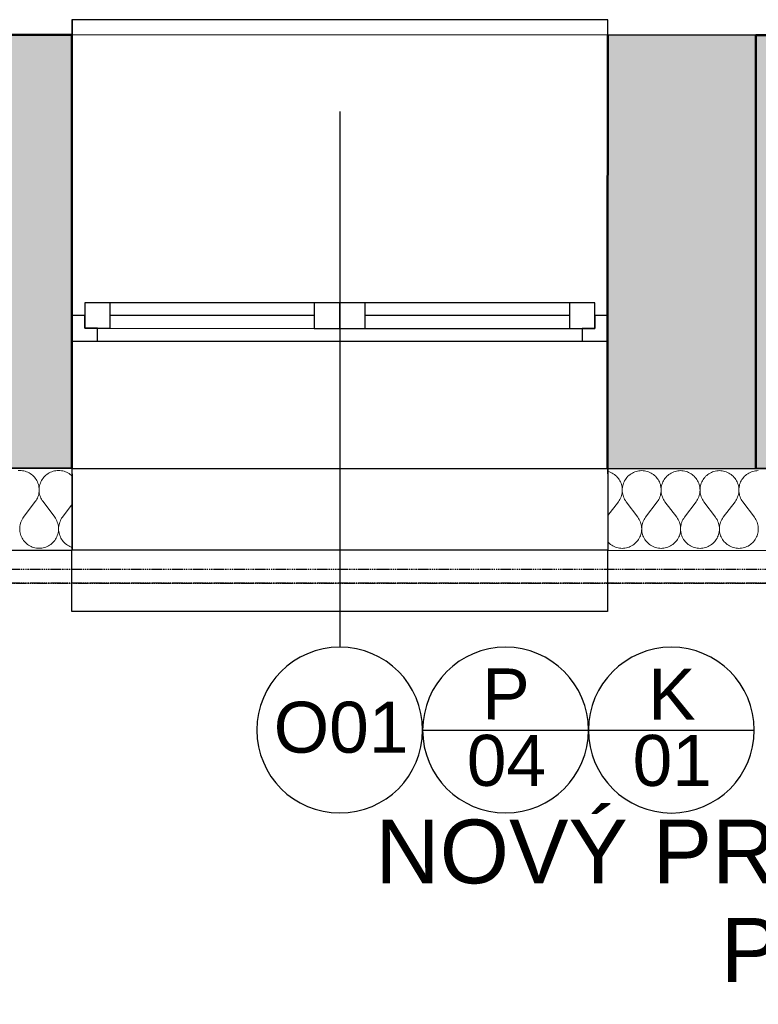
# Model space of a CAD drawing. Header units: millimetres. Extents: x -28017 to 3863, y -4271 to 20239.
# Tile 72 of 105: x -8914 to -7467, y -699 to 1231. Entities that reach past the tile are written whole.
import ezdxf

# ---------------------------------------------------------------- set-up
doc = ezdxf.new("R2010")
doc.units = ezdxf.units.MM
doc.header["$MEASUREMENT"] = 0
doc.linetypes.add('Wipeout_Contour', pattern=[1000, 0, -1000])
doc.linetypes.add('Čerchovaná M', pattern=[4.5, 2.5, -0.85, 0.3, -0.85])
for name, color, linetype in [('5._POHLED ZÁPADNÍ_2_Anotace - SP', 7, 'Continuous'), ('5._POHLED ZÁPADNÍ_2_Konstrukce - nenosné', 7, 'Continuous'), ('5._POHLED ZÁPADNÍ_2_Konstrukce - nosné', 7, 'Continuous'), ('5._POHLED ZÁPADNÍ_2_Nové_Konstrukce - nenosné', 7, 'Continuous'), ('5._POHLED ZÁPADNÍ_2_Nové_Konstrukce - nosné', 7, 'Continuous'), ('5._POHLED ZÁPADNÍ_2_Nové_Otvory – Okna', 7, 'Continuous'), ('5._POHLED ZÁPADNÍ_2_Nové_Otvory – Značky oken', 7, 'Continuous'), ('5._POHLED ZÁPADNÍ_2_Nové_Výplně - Povrchové', 7, 'Continuous'), ('5._POHLED ZÁPADNÍ_2_Nové_Výplně – Řezové', 7, 'Continuous'), ('5._POHLED ZÁPADNÍ_2_Otvory – Okna', 7, 'Continuous'), ('5._POHLED ZÁPADNÍ_2_Otvory – Značky oken', 7, 'Continuous'), ('5._POHLED ZÁPADNÍ_2_Výplně - Povrchové', 7, 'Continuous'), ('5._POHLED ZÁPADNÍ_2_Výplně – Řezové', 7, 'Continuous')]:
    doc.layers.add(name, color=color, linetype=linetype)
doc.styles.add('GENEROVANÝ_STYL_1', font='txt')

# ---------------------------------------------------------------- blocks, each defined once
blk = doc.blocks.new('*X7', base_point=(-28336.2, -5790.3))
at = {"layer": '5._POHLED ZÁPADNÍ_2_Nové_Výplně – Řezové', "color": 21, "linetype": 'Continuous', "lineweight": 20, "true_color": 0xffaaaa}
for p, q in [((-8914.2, 347.5), (-8917, 347.4)), ((-8911.5, 347.4), (-8914.2, 347.5)), ((-8838, 347.5), (-8840.8, 347.4)), ((-8835.3, 347.4), (-8838, 347.5)), ((-8908.8, 347.1), (-8911.5, 347.4)), ((-8906.1, 346.6), (-8908.8, 347.1)), ((-8903.5, 345.9), (-8906.1, 346.6)), ((-8900.9, 345.1), (-8903.5, 345.9)), ((-8898.4, 344), (-8900.9, 345.1)), ((-8896, 342.8), (-8898.4, 344)), ((-8893.6, 341.4), (-8896, 342.8)), ((-8891.4, 339.9), (-8893.6, 341.4)), ((-8889.3, 338.2), (-8891.4, 339.9)), ((-8887.3, 336.3), (-8889.3, 338.2)), ((-8885.4, 334.3), (-8887.3, 336.3)), ((-8883.7, 332.2), (-8885.4, 334.3)), ((-8882.2, 330), (-8883.7, 332.2)), ((-8880.8, 327.6), (-8882.2, 330)), ((-8870.1, 330), (-8871.5, 327.6)), ((-8868.5, 332.2), (-8870.1, 330)), ((-8866.8, 334.3), (-8868.5, 332.2)), ((-8865, 336.3), (-8866.8, 334.3)), ((-8863, 338.2), (-8865, 336.3)), ((-8860.9, 339.9), (-8863, 338.2)), ((-8858.6, 341.4), (-8860.9, 339.9)), ((-8856.3, 342.8), (-8858.6, 341.4)), ((-8853.9, 344), (-8856.3, 342.8)), ((-8851.4, 345.1), (-8853.9, 344)), ((-8848.8, 345.9), (-8851.4, 345.1)), ((-8846.1, 346.6), (-8848.8, 345.9)), ((-8843.5, 347.1), (-8846.1, 346.6)), ((-8840.8, 347.4), (-8843.5, 347.1)), ((-8832.6, 347.1), (-8835.3, 347.4)), ((-8829.9, 346.6), (-8832.6, 347.1)), ((-8827.3, 345.9), (-8829.9, 346.6)), ((-8824.7, 345.1), (-8827.3, 345.9)), ((-8822.2, 344), (-8824.7, 345.1)), ((-8819.8, 342.8), (-8822.2, 344)), ((-8817.4, 341.4), (-8819.8, 342.8)), ((-8815.2, 339.9), (-8817.4, 341.4)), ((-8813.1, 338.2), (-8815.2, 339.9)), ((-8811.4, 336.6), (-8813.1, 338.2)), ((-8879.6, 325.2), (-8880.8, 327.6)), ((-8878.5, 322.7), (-8879.6, 325.2)), ((-8877.7, 320.1), (-8878.5, 322.7)), ((-8877, 317.5), (-8877.7, 320.1)), ((-8876.5, 314.8), (-8877, 317.5)), ((-8876.2, 312.1), (-8876.5, 314.8)), ((-8876.1, 309.4), (-8876.2, 312.1)), ((-8876.2, 306.6), (-8876.1, 309.4)), ((-8876, 312.1), (-8876.1, 309.4)), ((-8876.1, 309.4), (-8876, 306.6)), ((-8875.8, 314.8), (-8876, 312.1)), ((-8875.3, 317.5), (-8875.8, 314.8)), ((-8874.6, 320.1), (-8875.3, 317.5)), ((-8873.7, 322.7), (-8874.6, 320.1)), ((-8872.7, 325.2), (-8873.7, 322.7)), ((-8871.5, 327.6), (-8872.7, 325.2)), ((-8882.2, 288.8), (-8880.8, 291.1)), ((-8880.8, 291.1), (-8879.6, 293.5)), ((-8879.6, 293.5), (-8878.6, 296)), ((-8878.6, 296), (-8877.7, 298.6)), ((-8877.7, 298.6), (-8877, 301.3)), ((-8877, 301.3), (-8876.5, 303.9)), ((-8876.5, 303.9), (-8876.2, 306.6)), ((-8876, 306.6), (-8875.8, 303.9)), ((-8875.8, 303.9), (-8875.3, 301.3)), ((-8875.3, 301.3), (-8874.6, 298.6)), ((-8874.6, 298.6), (-8873.7, 296)), ((-8873.7, 296), (-8872.7, 293.5)), ((-8872.7, 293.5), (-8871.5, 291.1)), ((-8871.5, 291.1), (-8870.1, 288.8)), ((-8906.6, 256.1), (-8883.8, 286.5)), ((-8883.8, 286.5), (-8882.2, 288.8)), ((-8870.1, 288.8), (-8868.5, 286.5)), ((-8845.7, 256), (-8868.5, 286.5)), ((-8830.4, 256), (-8811.5, 281.3)), ((-8909.6, 251.5), (-8910.8, 249.1)), ((-8908.2, 253.8), (-8909.6, 251.5)), ((-8906.6, 256.1), (-8908.2, 253.8)), ((-8844.1, 253.8), (-8845.7, 256)), ((-8842.7, 251.5), (-8844.1, 253.8)), ((-8841.5, 249), (-8842.7, 251.5)), ((-8833.4, 251.5), (-8834.6, 249)), ((-8832, 253.8), (-8833.4, 251.5)), ((-8830.4, 256), (-8832, 253.8)), ((-8913.9, 238.6), (-8914.2, 235.9)), ((-8914.2, 235.9), (-8914.2, 233.2)), ((-8914.2, 233.2), (-8914.2, 230.5)), ((-8913.4, 241.3), (-8913.9, 238.6)), ((-8912.7, 244), (-8913.4, 241.3)), ((-8911.8, 246.5), (-8912.7, 244)), ((-8910.8, 249.1), (-8911.8, 246.5)), ((-8840.5, 246.5), (-8841.5, 249)), ((-8839.6, 243.9), (-8840.5, 246.5)), ((-8838.9, 241.3), (-8839.6, 243.9)), ((-8838.5, 238.6), (-8838.9, 241.3)), ((-8838.2, 235.9), (-8838.5, 238.6)), ((-8838.1, 233.2), (-8838.2, 235.9)), ((-8838.2, 230.5), (-8838.1, 233.2)), ((-8838, 235.9), (-8838.1, 233.2)), ((-8838.1, 233.2), (-8838, 230.5)), ((-8837.7, 238.6), (-8838, 235.9)), ((-8837.2, 241.3), (-8837.7, 238.6)), ((-8836.5, 243.9), (-8837.2, 241.3)), ((-8835.6, 246.5), (-8836.5, 243.9)), ((-8834.6, 249), (-8835.6, 246.5)), ((-8914.2, 230.5), (-8913.9, 227.8)), ((-8913.9, 227.8), (-8913.4, 225.1)), ((-8913.4, 225.1), (-8912.7, 222.5)), ((-8912.7, 222.5), (-8911.9, 219.9)), ((-8911.9, 219.9), (-8910.8, 217.4)), ((-8910.8, 217.4), (-8909.6, 215)), ((-8909.6, 215), (-8908.2, 212.6)), ((-8908.2, 212.6), (-8906.7, 210.4)), ((-8845.7, 210.4), (-8844.1, 212.6)), ((-8844.1, 212.6), (-8842.7, 214.9)), ((-8842.7, 214.9), (-8841.5, 217.4)), ((-8841.5, 217.4), (-8840.5, 219.9)), ((-8840.5, 219.9), (-8839.6, 222.5)), ((-8839.6, 222.5), (-8838.9, 225.1)), ((-8838.9, 225.1), (-8838.4, 227.8)), ((-8838.4, 227.8), (-8838.2, 230.5)), ((-8838, 230.5), (-8837.7, 227.8)), ((-8837.7, 227.8), (-8837.2, 225.1)), ((-8837.2, 225.1), (-8836.5, 222.5)), ((-8836.5, 222.5), (-8835.7, 219.9)), ((-8835.7, 219.9), (-8834.6, 217.4)), ((-8834.6, 217.4), (-8833.4, 214.9)), ((-8833.4, 214.9), (-8832, 212.6)), ((-8832, 212.6), (-8830.5, 210.4)), ((-8906.7, 210.4), (-8905, 208.3)), ((-8905, 208.3), (-8903.1, 206.3)), ((-8903.1, 206.3), (-8901.1, 204.4)), ((-8901.1, 204.4), (-8899, 202.7)), ((-8899, 202.7), (-8896.8, 201.2)), ((-8896.8, 201.2), (-8894.4, 199.8)), ((-8894.4, 199.8), (-8892, 198.5)), ((-8892, 198.5), (-8889.5, 197.5)), ((-8889.5, 197.5), (-8886.9, 196.6)), ((-8886.9, 196.6), (-8884.3, 196)), ((-8884.3, 196), (-8881.6, 195.5)), ((-8881.6, 195.5), (-8878.9, 195.2)), ((-8878.9, 195.2), (-8876.2, 195.1)), ((-8876.2, 195.1), (-8873.4, 195.2)), ((-8873.4, 195.2), (-8870.7, 195.5)), ((-8870.7, 195.5), (-8868.1, 196)), ((-8868.1, 196), (-8865.4, 196.6)), ((-8865.4, 196.6), (-8862.8, 197.5)), ((-8862.8, 197.5), (-8860.3, 198.5)), ((-8860.3, 198.5), (-8857.9, 199.8)), ((-8857.9, 199.8), (-8855.6, 201.1)), ((-8855.6, 201.1), (-8853.3, 202.7)), ((-8853.3, 202.7), (-8851.2, 204.4)), ((-8851.2, 204.4), (-8849.2, 206.3)), ((-8849.2, 206.3), (-8847.4, 208.2)), ((-8847.4, 208.2), (-8845.7, 210.4)), ((-8830.5, 210.4), (-8828.8, 208.2)), ((-8828.8, 208.2), (-8826.9, 206.3)), ((-8826.9, 206.3), (-8824.9, 204.4)), ((-8824.9, 204.4), (-8822.8, 202.7)), ((-8822.8, 202.7), (-8820.6, 201.1)), ((-8820.6, 201.1), (-8818.2, 199.8)), ((-8818.2, 199.8), (-8815.8, 198.5)), ((-8815.8, 198.5), (-8813.3, 197.5)), ((-8813.3, 197.5), (-8811.5, 196.9))]:
    blk.add_line(p, q, dxfattribs=at)
blk = doc.blocks.new('*X8', base_point=(-28336.2, -5790.3))
at = {"layer": '5._POHLED ZÁPADNÍ_2_Nové_Výplně – Řezové', "color": 21, "linetype": 'Continuous', "lineweight": 20, "true_color": 0xffaaaa}
for p, q in [((-7760.6, 345.8), (-7761.4, 346)), ((-7758.1, 344.9), (-7760.6, 345.8)), ((-7755.5, 343.9), (-7758.1, 344.9)), ((-7753.1, 342.6), (-7755.5, 343.9)), ((-7750.8, 341.3), (-7753.1, 342.6)), ((-7748.5, 339.7), (-7750.8, 341.3)), ((-7746.4, 338), (-7748.5, 339.7)), ((-7744.4, 336.1), (-7746.4, 338)), ((-7742.6, 334.1), (-7744.4, 336.1)), ((-7740.9, 332), (-7742.6, 334.1)), ((-7739.3, 329.8), (-7740.9, 332)), ((-7737.9, 327.4), (-7739.3, 329.8)), ((-7727.2, 329.8), (-7728.6, 327.4)), ((-7725.7, 332), (-7727.2, 329.8)), ((-7724, 334.1), (-7725.7, 332)), ((-7722.1, 336.1), (-7724, 334.1)), ((-7720.1, 338), (-7722.1, 336.1)), ((-7718, 339.7), (-7720.1, 338)), ((-7715.8, 341.2), (-7718, 339.7)), ((-7713.4, 342.6), (-7715.8, 341.2)), ((-7711, 343.9), (-7713.4, 342.6)), ((-7708.5, 344.9), (-7711, 343.9)), ((-7705.9, 345.8), (-7708.5, 344.9)), ((-7703.3, 346.4), (-7705.9, 345.8)), ((-7700.6, 346.9), (-7703.3, 346.4)), ((-7697.9, 347.2), (-7700.6, 346.9)), ((-7695.2, 347.3), (-7697.9, 347.2)), ((-7692.5, 347.2), (-7695.2, 347.3)), ((-7689.8, 346.9), (-7692.5, 347.2)), ((-7687.1, 346.4), (-7689.8, 346.9)), ((-7684.4, 345.7), (-7687.1, 346.4)), ((-7681.9, 344.9), (-7684.4, 345.7)), ((-7679.4, 343.8), (-7681.9, 344.9)), ((-7676.9, 342.6), (-7679.4, 343.8)), ((-7674.6, 341.2), (-7676.9, 342.6)), ((-7672.3, 339.7), (-7674.6, 341.2)), ((-7670.2, 338), (-7672.3, 339.7)), ((-7668.2, 336.1), (-7670.2, 338)), ((-7666.4, 334.1), (-7668.2, 336.1)), ((-7664.7, 332), (-7666.4, 334.1)), ((-7663.1, 329.8), (-7664.7, 332)), ((-7661.7, 327.4), (-7663.1, 329.8)), ((-7651.1, 329.8), (-7652.4, 327.4)), ((-7649.5, 332), (-7651.1, 329.8)), ((-7647.8, 334.1), (-7649.5, 332)), ((-7645.9, 336.1), (-7647.8, 334.1)), ((-7644, 338), (-7645.9, 336.1)), ((-7641.8, 339.7), (-7644, 338)), ((-7639.6, 341.2), (-7641.8, 339.7)), ((-7637.3, 342.6), (-7639.6, 341.2)), ((-7634.8, 343.8), (-7637.3, 342.6)), ((-7632.3, 344.9), (-7634.8, 343.8)), ((-7629.7, 345.7), (-7632.3, 344.9)), ((-7627.1, 346.4), (-7629.7, 345.7)), ((-7624.4, 346.9), (-7627.1, 346.4)), ((-7621.7, 347.2), (-7624.4, 346.9)), ((-7619, 347.3), (-7621.7, 347.2)), ((-7616.3, 347.2), (-7619, 347.3)), ((-7613.6, 346.9), (-7616.3, 347.2)), ((-7610.9, 346.4), (-7613.6, 346.9)), ((-7608.3, 345.7), (-7610.9, 346.4)), ((-7605.7, 344.9), (-7608.3, 345.7)), ((-7603.2, 343.8), (-7605.7, 344.9)), ((-7600.7, 342.6), (-7603.2, 343.8)), ((-7598.4, 341.2), (-7600.7, 342.6)), ((-7596.2, 339.7), (-7598.4, 341.2)), ((-7594, 338), (-7596.2, 339.7)), ((-7592.1, 336.1), (-7594, 338)), ((-7590.2, 334.1), (-7592.1, 336.1)), ((-7588.5, 332), (-7590.2, 334.1)), ((-7586.9, 329.8), (-7588.5, 332)), ((-7585.6, 327.4), (-7586.9, 329.8)), ((-7574.9, 329.8), (-7576.3, 327.4)), ((-7573.3, 332), (-7574.9, 329.8)), ((-7571.6, 334.1), (-7573.3, 332)), ((-7569.8, 336.1), (-7571.6, 334.1)), ((-7567.8, 338), (-7569.8, 336.1)), ((-7565.6, 339.7), (-7567.8, 338)), ((-7563.4, 341.2), (-7565.6, 339.7)), ((-7561.1, 342.6), (-7563.4, 341.2)), ((-7558.6, 343.8), (-7561.1, 342.6)), ((-7556.1, 344.9), (-7558.6, 343.8)), ((-7553.5, 345.7), (-7556.1, 344.9)), ((-7550.9, 346.4), (-7553.5, 345.7)), ((-7548.2, 346.9), (-7550.9, 346.4)), ((-7545.5, 347.2), (-7548.2, 346.9)), ((-7542.8, 347.3), (-7545.5, 347.2)), ((-7540.1, 347.2), (-7542.8, 347.3)), ((-7537.4, 346.9), (-7540.1, 347.2)), ((-7534.7, 346.4), (-7537.4, 346.9)), ((-7532.1, 345.7), (-7534.7, 346.4)), ((-7529.5, 344.9), (-7532.1, 345.7)), ((-7527, 343.8), (-7529.5, 344.9)), ((-7524.5, 342.6), (-7527, 343.8)), ((-7522.2, 341.2), (-7524.5, 342.6)), ((-7520, 339.7), (-7522.2, 341.2)), ((-7517.8, 338), (-7520, 339.7)), ((-7515.9, 336.1), (-7517.8, 338)), ((-7514, 334.1), (-7515.9, 336.1)), ((-7512.3, 332), (-7514, 334.1)), ((-7510.8, 329.8), (-7512.3, 332)), ((-7509.4, 327.4), (-7510.8, 329.8)), ((-7498.7, 329.8), (-7500.1, 327.4)), ((-7497.1, 332), (-7498.7, 329.8)), ((-7495.4, 334.1), (-7497.1, 332)), ((-7493.6, 336.1), (-7495.4, 334.1)), ((-7491.6, 338), (-7493.6, 336.1)), ((-7489.5, 339.7), (-7491.6, 338)), ((-7487.2, 341.2), (-7489.5, 339.7)), ((-7484.9, 342.6), (-7487.2, 341.2)), ((-7482.4, 343.8), (-7484.9, 342.6)), ((-7479.9, 344.9), (-7482.4, 343.8)), ((-7477.4, 345.7), (-7479.9, 344.9)), ((-7474.7, 346.4), (-7477.4, 345.7)), ((-7472, 346.9), (-7474.7, 346.4)), ((-7469.3, 347.2), (-7472, 346.9)), ((-7466.6, 347.3), (-7469.3, 347.2)), ((-7736.7, 325), (-7737.9, 327.4)), ((-7735.7, 322.5), (-7736.7, 325)), ((-7734.8, 319.9), (-7735.7, 322.5)), ((-7734.2, 317.3), (-7734.8, 319.9)), ((-7733.7, 314.6), (-7734.2, 317.3)), ((-7733.4, 311.9), (-7733.7, 314.6)), ((-7733.3, 309.2), (-7733.4, 311.9)), ((-7733.4, 306.5), (-7733.3, 309.2)), ((-7733.2, 311.9), (-7733.3, 309.2)), ((-7733.3, 309.2), (-7733.2, 306.5)), ((-7732.9, 314.6), (-7733.2, 311.9)), ((-7732.4, 317.3), (-7732.9, 314.6)), ((-7731.7, 319.9), (-7732.4, 317.3)), ((-7730.9, 322.5), (-7731.7, 319.9)), ((-7729.8, 325), (-7730.9, 322.5)), ((-7728.6, 327.4), (-7729.8, 325)), ((-7660.5, 325), (-7661.7, 327.4)), ((-7659.5, 322.5), (-7660.5, 325)), ((-7658.6, 319.9), (-7659.5, 322.5)), ((-7658, 317.3), (-7658.6, 319.9)), ((-7657.5, 314.6), (-7658, 317.3)), ((-7657.2, 311.9), (-7657.5, 314.6)), ((-7657.1, 309.2), (-7657.2, 311.9)), ((-7657.2, 306.5), (-7657.1, 309.2)), ((-7657, 311.9), (-7657.1, 309.2)), ((-7657.1, 309.2), (-7657, 306.5)), ((-7656.7, 314.6), (-7657, 311.9)), ((-7656.2, 317.3), (-7656.7, 314.6)), ((-7655.6, 319.9), (-7656.2, 317.3)), ((-7654.7, 322.5), (-7655.6, 319.9)), ((-7653.7, 325), (-7654.7, 322.5)), ((-7652.4, 327.4), (-7653.7, 325)), ((-7584.3, 325), (-7585.6, 327.4)), ((-7583.3, 322.5), (-7584.3, 325)), ((-7582.4, 319.9), (-7583.3, 322.5)), ((-7581.8, 317.3), (-7582.4, 319.9)), ((-7581.3, 314.6), (-7581.8, 317.3)), ((-7581, 311.9), (-7581.3, 314.6)), ((-7580.9, 309.2), (-7581, 311.9)), ((-7581, 306.4), (-7580.9, 309.2)), ((-7580.8, 311.9), (-7580.9, 309.2)), ((-7580.9, 309.2), (-7580.8, 306.4)), ((-7580.5, 314.6), (-7580.8, 311.9)), ((-7580, 317.3), (-7580.5, 314.6)), ((-7579.4, 319.9), (-7580, 317.3)), ((-7578.5, 322.5), (-7579.4, 319.9)), ((-7577.5, 325), (-7578.5, 322.5)), ((-7576.3, 327.4), (-7577.5, 325)), ((-7508.1, 325), (-7509.4, 327.4)), ((-7507.1, 322.5), (-7508.1, 325)), ((-7506.3, 319.9), (-7507.1, 322.5)), ((-7505.6, 317.2), (-7506.3, 319.9)), ((-7505.1, 314.6), (-7505.6, 317.2)), ((-7504.8, 311.9), (-7505.1, 314.6)), ((-7504.7, 309.1), (-7504.8, 311.9)), ((-7504.8, 306.4), (-7504.7, 309.1)), ((-7504.6, 311.9), (-7504.7, 309.1)), ((-7504.7, 309.1), (-7504.6, 306.4)), ((-7504.3, 314.6), (-7504.6, 311.9)), ((-7503.8, 317.2), (-7504.3, 314.6)), ((-7503.2, 319.9), (-7503.8, 317.2)), ((-7502.3, 322.5), (-7503.2, 319.9)), ((-7501.3, 325), (-7502.3, 322.5)), ((-7500.1, 327.4), (-7501.3, 325)), ((-7739.4, 288.6), (-7738, 290.9)), ((-7738, 290.9), (-7736.7, 293.4)), ((-7736.7, 293.4), (-7735.7, 295.9)), ((-7735.7, 295.9), (-7734.8, 298.4)), ((-7734.8, 298.4), (-7734.2, 301.1)), ((-7734.2, 301.1), (-7733.7, 303.8)), ((-7733.7, 303.8), (-7733.4, 306.5)), ((-7733.2, 306.5), (-7732.9, 303.8)), ((-7732.9, 303.8), (-7732.4, 301.1)), ((-7732.4, 301.1), (-7731.7, 298.4)), ((-7731.7, 298.4), (-7730.9, 295.9)), ((-7730.9, 295.9), (-7729.8, 293.4)), ((-7729.8, 293.4), (-7728.6, 290.9)), ((-7728.6, 290.9), (-7727.2, 288.6)), ((-7663.2, 288.6), (-7661.8, 290.9)), ((-7661.8, 290.9), (-7660.6, 293.3)), ((-7660.6, 293.3), (-7659.5, 295.9)), ((-7659.5, 295.9), (-7658.6, 298.4)), ((-7658.6, 298.4), (-7658, 301.1)), ((-7658, 301.1), (-7657.5, 303.7)), ((-7657.5, 303.7), (-7657.2, 306.5)), ((-7657, 306.5), (-7656.7, 303.7)), ((-7656.7, 303.7), (-7656.2, 301.1)), ((-7656.2, 301.1), (-7655.5, 298.4)), ((-7655.5, 298.4), (-7654.7, 295.9)), ((-7654.7, 295.9), (-7653.6, 293.3)), ((-7653.6, 293.3), (-7652.4, 290.9)), ((-7652.4, 290.9), (-7651, 288.6)), ((-7587, 288.6), (-7585.6, 290.9)), ((-7585.6, 290.9), (-7584.4, 293.3)), ((-7584.4, 293.3), (-7583.3, 295.8)), ((-7583.3, 295.8), (-7582.5, 298.4)), ((-7582.5, 298.4), (-7581.8, 301.1)), ((-7581.8, 301.1), (-7581.3, 303.7)), ((-7581.3, 303.7), (-7581, 306.4)), ((-7580.8, 306.4), (-7580.5, 303.7)), ((-7580.5, 303.7), (-7580, 301.1)), ((-7580, 301.1), (-7579.4, 298.4)), ((-7579.4, 298.4), (-7578.5, 295.8)), ((-7578.5, 295.8), (-7577.5, 293.3)), ((-7577.5, 293.3), (-7576.2, 290.9)), ((-7576.2, 290.9), (-7574.8, 288.6)), ((-7510.8, 288.5), (-7509.4, 290.9)), ((-7509.4, 290.9), (-7508.2, 293.3)), ((-7508.2, 293.3), (-7507.1, 295.8)), ((-7507.1, 295.8), (-7506.3, 298.4)), ((-7506.3, 298.4), (-7505.6, 301)), ((-7505.6, 301), (-7505.1, 303.7)), ((-7505.1, 303.7), (-7504.8, 306.4)), ((-7504.6, 306.4), (-7504.3, 303.7)), ((-7504.3, 303.7), (-7503.8, 301)), ((-7503.8, 301), (-7503.2, 298.4)), ((-7503.2, 298.4), (-7502.3, 295.8)), ((-7502.3, 295.8), (-7501.3, 293.3)), ((-7501.3, 293.3), (-7500, 290.9)), ((-7500, 290.9), (-7498.7, 288.5)), ((-7761.5, 259), (-7740.9, 286.4)), ((-7740.9, 286.4), (-7739.4, 288.6)), ((-7727.2, 288.6), (-7725.7, 286.3)), ((-7702.8, 255.9), (-7725.7, 286.3)), ((-7687.6, 255.9), (-7664.7, 286.3)), ((-7664.7, 286.3), (-7663.2, 288.6)), ((-7651, 288.6), (-7649.5, 286.3)), ((-7626.6, 255.9), (-7649.5, 286.3)), ((-7611.4, 255.9), (-7588.5, 286.3)), ((-7588.5, 286.3), (-7587, 288.6)), ((-7574.8, 288.6), (-7573.3, 286.3)), ((-7550.4, 255.8), (-7573.3, 286.3)), ((-7535.2, 255.8), (-7512.3, 286.3)), ((-7512.3, 286.3), (-7510.8, 288.5)), ((-7498.7, 288.5), (-7497.1, 286.3)), ((-7474.2, 255.8), (-7497.1, 286.3)), ((-7701.3, 253.6), (-7702.8, 255.9)), ((-7699.9, 251.3), (-7701.3, 253.6)), ((-7698.7, 248.9), (-7699.9, 251.3)), ((-7690.5, 251.3), (-7691.7, 248.9)), ((-7689.1, 253.6), (-7690.5, 251.3)), ((-7687.6, 255.9), (-7689.1, 253.6)), ((-7625.1, 253.6), (-7626.6, 255.9)), ((-7623.7, 251.3), (-7625.1, 253.6)), ((-7622.5, 248.9), (-7623.7, 251.3)), ((-7614.3, 251.3), (-7615.6, 248.9)), ((-7612.9, 253.6), (-7614.3, 251.3)), ((-7611.4, 255.9), (-7612.9, 253.6)), ((-7548.9, 253.6), (-7550.4, 255.8)), ((-7547.5, 251.3), (-7548.9, 253.6)), ((-7546.3, 248.8), (-7547.5, 251.3)), ((-7538.1, 251.3), (-7539.4, 248.8)), ((-7536.8, 253.6), (-7538.1, 251.3)), ((-7535.2, 255.8), (-7536.8, 253.6)), ((-7472.7, 253.6), (-7474.2, 255.8)), ((-7471.3, 251.3), (-7472.7, 253.6)), ((-7470.1, 248.8), (-7471.3, 251.3)), ((-7697.6, 246.4), (-7698.7, 248.9)), ((-7696.8, 243.8), (-7697.6, 246.4)), ((-7696.1, 241.1), (-7696.8, 243.8)), ((-7695.6, 238.5), (-7696.1, 241.1)), ((-7695.3, 235.8), (-7695.6, 238.5)), ((-7695.2, 233), (-7695.3, 235.8)), ((-7695.3, 230.3), (-7695.2, 233)), ((-7695.1, 235.8), (-7695.2, 233)), ((-7695.2, 233), (-7695.1, 230.3)), ((-7694.8, 238.5), (-7695.1, 235.8)), ((-7694.3, 241.1), (-7694.8, 238.5)), ((-7693.6, 243.8), (-7694.3, 241.1)), ((-7692.8, 246.4), (-7693.6, 243.8)), ((-7691.7, 248.9), (-7692.8, 246.4)), ((-7621.4, 246.3), (-7622.5, 248.9)), ((-7620.6, 243.8), (-7621.4, 246.3)), ((-7619.9, 241.1), (-7620.6, 243.8)), ((-7619.4, 238.4), (-7619.9, 241.1)), ((-7619.1, 235.7), (-7619.4, 238.4)), ((-7619, 233), (-7619.1, 235.7)), ((-7619.1, 230.3), (-7619, 233)), ((-7618.9, 235.7), (-7619, 233)), ((-7619, 233), (-7618.9, 230.3)), ((-7618.6, 238.4), (-7618.9, 235.7)), ((-7618.1, 241.1), (-7618.6, 238.4)), ((-7617.5, 243.8), (-7618.1, 241.1)), ((-7616.6, 246.3), (-7617.5, 243.8)), ((-7615.6, 248.9), (-7616.6, 246.3)), ((-7545.2, 246.3), (-7546.3, 248.8)), ((-7544.4, 243.7), (-7545.2, 246.3)), ((-7543.7, 241.1), (-7544.4, 243.7)), ((-7543.2, 238.4), (-7543.7, 241.1)), ((-7542.9, 235.7), (-7543.2, 238.4)), ((-7542.8, 233), (-7542.9, 235.7)), ((-7542.9, 230.3), (-7542.8, 233)), ((-7542.7, 235.7), (-7542.8, 233)), ((-7542.8, 233), (-7542.7, 230.3)), ((-7542.4, 238.4), (-7542.7, 235.7)), ((-7541.9, 241.1), (-7542.4, 238.4)), ((-7541.3, 243.7), (-7541.9, 241.1)), ((-7540.4, 246.3), (-7541.3, 243.7)), ((-7539.4, 248.8), (-7540.4, 246.3)), ((-7469, 246.3), (-7470.1, 248.8)), ((-7468.2, 243.7), (-7469, 246.3)), ((-7467.5, 241.1), (-7468.2, 243.7)), ((-7467, 238.4), (-7467.5, 241.1)), ((-7466.7, 235.7), (-7467, 238.4)), ((-7466.6, 233), (-7466.7, 235.7)), ((-7466.7, 230.3), (-7466.6, 233)), ((-7702.8, 210.2), (-7701.2, 212.4)), ((-7701.2, 212.4), (-7699.9, 214.8)), ((-7699.9, 214.8), (-7698.6, 217.2)), ((-7698.6, 217.2), (-7697.6, 219.7)), ((-7697.6, 219.7), (-7696.7, 222.3)), ((-7696.7, 222.3), (-7696.1, 224.9)), ((-7696.1, 224.9), (-7695.6, 227.6)), ((-7695.6, 227.6), (-7695.3, 230.3)), ((-7695.1, 230.3), (-7694.8, 227.6)), ((-7694.8, 227.6), (-7694.3, 224.9)), ((-7694.3, 224.9), (-7693.7, 222.3)), ((-7693.7, 222.3), (-7692.8, 219.7)), ((-7692.8, 219.7), (-7691.8, 217.2)), ((-7691.8, 217.2), (-7690.6, 214.8)), ((-7690.6, 214.8), (-7689.2, 212.4)), ((-7689.2, 212.4), (-7687.6, 210.2)), ((-7626.6, 210.2), (-7625.1, 212.4)), ((-7625.1, 212.4), (-7623.7, 214.8)), ((-7623.7, 214.8), (-7622.4, 217.2)), ((-7622.4, 217.2), (-7621.4, 219.7)), ((-7621.4, 219.7), (-7620.6, 222.3)), ((-7620.6, 222.3), (-7619.9, 224.9)), ((-7619.9, 224.9), (-7619.4, 227.6)), ((-7619.4, 227.6), (-7619.1, 230.3)), ((-7618.9, 230.3), (-7618.6, 227.6)), ((-7618.6, 227.6), (-7618.1, 224.9)), ((-7618.1, 224.9), (-7617.5, 222.3)), ((-7617.5, 222.3), (-7616.6, 219.7)), ((-7616.6, 219.7), (-7615.6, 217.2)), ((-7615.6, 217.2), (-7614.4, 214.8)), ((-7614.4, 214.8), (-7613, 212.4)), ((-7613, 212.4), (-7611.4, 210.2)), ((-7550.4, 210.2), (-7548.9, 212.4)), ((-7548.9, 212.4), (-7547.5, 214.7)), ((-7547.5, 214.7), (-7546.3, 217.2)), ((-7546.3, 217.2), (-7545.2, 219.7)), ((-7545.2, 219.7), (-7544.4, 222.3)), ((-7544.4, 222.3), (-7543.7, 224.9)), ((-7543.7, 224.9), (-7543.2, 227.6)), ((-7543.2, 227.6), (-7542.9, 230.3)), ((-7542.7, 230.3), (-7542.4, 227.6)), ((-7542.4, 227.6), (-7542, 224.9)), ((-7542, 224.9), (-7541.3, 222.3)), ((-7541.3, 222.3), (-7540.4, 219.7)), ((-7540.4, 219.7), (-7539.4, 217.2)), ((-7539.4, 217.2), (-7538.2, 214.7)), ((-7538.2, 214.7), (-7536.8, 212.4)), ((-7536.8, 212.4), (-7535.2, 210.2)), ((-7474.2, 210.2), (-7472.7, 212.4)), ((-7472.7, 212.4), (-7471.3, 214.7)), ((-7471.3, 214.7), (-7470.1, 217.2)), ((-7470.1, 217.2), (-7469, 219.7)), ((-7469, 219.7), (-7468.2, 222.3)), ((-7468.2, 222.3), (-7467.5, 224.9)), ((-7467.5, 224.9), (-7467, 227.6)), ((-7467, 227.6), (-7466.7, 230.3)), ((-7761.5, 207.4), (-7760.2, 206.1)), ((-7760.2, 206.1), (-7758.3, 204.2)), ((-7758.3, 204.2), (-7756.1, 202.5)), ((-7756.1, 202.5), (-7753.9, 201)), ((-7753.9, 201), (-7751.6, 199.6)), ((-7751.6, 199.6), (-7749.1, 198.4)), ((-7749.1, 198.4), (-7746.6, 197.3)), ((-7746.6, 197.3), (-7744, 196.5)), ((-7744, 196.5), (-7741.4, 195.8)), ((-7741.4, 195.8), (-7738.7, 195.3)), ((-7738.7, 195.3), (-7736, 195)), ((-7736, 195), (-7733.3, 194.9)), ((-7733.3, 194.9), (-7730.6, 195)), ((-7730.6, 195), (-7727.9, 195.3)), ((-7727.9, 195.3), (-7725.2, 195.8)), ((-7725.2, 195.8), (-7722.6, 196.5)), ((-7722.6, 196.5), (-7720, 197.3)), ((-7720, 197.3), (-7717.5, 198.4)), ((-7717.5, 198.4), (-7715, 199.6)), ((-7715, 199.6), (-7712.7, 201)), ((-7712.7, 201), (-7710.5, 202.5)), ((-7710.5, 202.5), (-7708.3, 204.2)), ((-7708.3, 204.2), (-7706.4, 206.1)), ((-7706.4, 206.1), (-7704.5, 208.1)), ((-7704.5, 208.1), (-7702.8, 210.2)), ((-7687.6, 210.2), (-7685.9, 208.1)), ((-7685.9, 208.1), (-7684.1, 206.1)), ((-7684.1, 206.1), (-7682.1, 204.2)), ((-7682.1, 204.2), (-7679.9, 202.5)), ((-7679.9, 202.5), (-7677.7, 201)), ((-7677.7, 201), (-7675.4, 199.6)), ((-7675.4, 199.6), (-7672.9, 198.4)), ((-7672.9, 198.4), (-7670.4, 197.3)), ((-7670.4, 197.3), (-7667.8, 196.5)), ((-7667.8, 196.5), (-7665.2, 195.8)), ((-7665.2, 195.8), (-7662.5, 195.3)), ((-7662.5, 195.3), (-7659.8, 195)), ((-7659.8, 195), (-7657.1, 194.9)), ((-7657.1, 194.9), (-7654.4, 195)), ((-7654.4, 195), (-7651.7, 195.3)), ((-7651.7, 195.3), (-7649, 195.8)), ((-7649, 195.8), (-7646.4, 196.5)), ((-7646.4, 196.5), (-7643.8, 197.3)), ((-7643.8, 197.3), (-7641.3, 198.4)), ((-7641.3, 198.4), (-7638.8, 199.6)), ((-7638.8, 199.6), (-7636.5, 201)), ((-7636.5, 201), (-7634.3, 202.5)), ((-7634.3, 202.5), (-7632.2, 204.2)), ((-7632.2, 204.2), (-7630.2, 206.1)), ((-7630.2, 206.1), (-7628.3, 208.1)), ((-7628.3, 208.1), (-7626.6, 210.2)), ((-7611.4, 210.2), (-7609.7, 208.1)), ((-7609.7, 208.1), (-7607.9, 206.1)), ((-7607.9, 206.1), (-7605.9, 204.2)), ((-7605.9, 204.2), (-7603.8, 202.5)), ((-7603.8, 202.5), (-7601.5, 201)), ((-7601.5, 201), (-7599.2, 199.6)), ((-7599.2, 199.6), (-7596.8, 198.3)), ((-7596.8, 198.3), (-7594.2, 197.3)), ((-7594.2, 197.3), (-7591.7, 196.4)), ((-7591.7, 196.4), (-7589, 195.8)), ((-7589, 195.8), (-7586.3, 195.3)), ((-7586.3, 195.3), (-7583.6, 195)), ((-7583.6, 195), (-7580.9, 194.9)), ((-7580.9, 194.9), (-7578.2, 195)), ((-7578.2, 195), (-7575.5, 195.3)), ((-7575.5, 195.3), (-7572.8, 195.8)), ((-7572.8, 195.8), (-7570.2, 196.4)), ((-7570.2, 196.4), (-7567.6, 197.3)), ((-7567.6, 197.3), (-7565.1, 198.3)), ((-7565.1, 198.3), (-7562.7, 199.6)), ((-7562.7, 199.6), (-7560.3, 200.9)), ((-7560.3, 200.9), (-7558.1, 202.5)), ((-7558.1, 202.5), (-7556, 204.2)), ((-7556, 204.2), (-7554, 206.1)), ((-7554, 206.1), (-7552.1, 208.1)), ((-7552.1, 208.1), (-7550.4, 210.2)), ((-7535.2, 210.2), (-7533.5, 208)), ((-7533.5, 208), (-7531.7, 206.1)), ((-7531.7, 206.1), (-7529.7, 204.2)), ((-7529.7, 204.2), (-7527.6, 202.5)), ((-7527.6, 202.5), (-7525.3, 200.9)), ((-7525.3, 200.9), (-7523, 199.6)), ((-7523, 199.6), (-7520.6, 198.3)), ((-7520.6, 198.3), (-7518, 197.3)), ((-7518, 197.3), (-7515.5, 196.4)), ((-7515.5, 196.4), (-7512.8, 195.8)), ((-7512.8, 195.8), (-7510.2, 195.3)), ((-7510.2, 195.3), (-7507.5, 195)), ((-7507.5, 195), (-7504.7, 194.9)), ((-7504.7, 194.9), (-7502, 195)), ((-7502, 195), (-7499.3, 195.3)), ((-7499.3, 195.3), (-7496.6, 195.8)), ((-7496.6, 195.8), (-7494, 196.4)), ((-7494, 196.4), (-7491.4, 197.3)), ((-7491.4, 197.3), (-7488.9, 198.3)), ((-7488.9, 198.3), (-7486.5, 199.5)), ((-7486.5, 199.5), (-7484.1, 200.9)), ((-7484.1, 200.9), (-7481.9, 202.5)), ((-7481.9, 202.5), (-7479.8, 204.2)), ((-7479.8, 204.2), (-7477.8, 206)), ((-7477.8, 206), (-7475.9, 208)), ((-7475.9, 208), (-7474.2, 210.2))]:
    blk.add_line(p, q, dxfattribs=at)

msp = doc.modelspace()

# ---------------------------------------------------------------- hatches: boundary and pattern name
at = {"layer": '5._POHLED ZÁPADNÍ_2_Nové_Výplně – Řezové', "linetype": 'Continuous', "lineweight": 0, "true_color": 0xf2b2b2}
msp.add_hatch(color=9, dxfattribs=at).paths.add_polyline_path([(-7761.9, 351.1), (-7471.3, 351.1), (-7471.2, 1201.1), (-7761.8, 1201.1)])
at = {"layer": '5._POHLED ZÁPADNÍ_2_Výplně – Řezové', "linetype": 'Continuous', "lineweight": 13}
for points in [[(-10060.6, 1201.5), (-10060.7, 351.5), (-8811.9, 351.3), (-8811.8, 1201.3)], [(-7471.3, 351.1), (-5871.7, 350.8), (-5763.7, 1085.8), (-5746.8, 1200.8), (-7471.2, 1201.1)]]:
    msp.add_hatch(color=254, dxfattribs=at).paths.add_polyline_path(points)

# ---------------------------------------------------------------- linework, layer by layer
at = {"layer": '5._POHLED ZÁPADNÍ_2_Konstrukce - nosné', "color": 7, "linetype": 'Continuous', "lineweight": 50}
for p, q in [((-8811.9, 651.3), (-8811.8, 1201.3)), ((-7761.9, 651.1), (-7761.8, 1201.1)), ((-8811.9, 601.3), (-8811.9, 651.3)), ((-7761.9, 601.1), (-7761.9, 651.1)), ((-8811.9, 351.3), (-8811.9, 601.3)), ((-7761.9, 351.1), (-7761.9, 601.1))]:
    msp.add_line(p, q, dxfattribs=at)
at = {"layer": '5._POHLED ZÁPADNÍ_2_Konstrukce - nosné', "color": 7, "linetype": 'Continuous', "lineweight": 50, "flags": 128}
for points in [[(-8811.8, 1201.3), (-10060.6, 1201.5)], [(-5746.8, 1200.8), (-7471.2, 1201.1)], [(-10060.7, 351.5), (-8811.9, 351.3)], [(-7471.3, 351.1), (-5871.7, 350.8)]]:
    msp.add_lwpolyline(points, dxfattribs=at)
at = {"layer": '5._POHLED ZÁPADNÍ_2_Nové_Konstrukce - nenosné', "color": 1, "linetype": 'Continuous', "lineweight": 25, "flags": 128}
for points in [[(-7761.9, 351.1), (-7761.8, 1201.1)], [(-7471.2, 1201.1), (-7761.8, 1201.1)], [(-7761.9, 351.1), (-7471.3, 351.1)]]:
    msp.add_lwpolyline(points, dxfattribs=at)
at = {"layer": '5._POHLED ZÁPADNÍ_2_Nové_Konstrukce - nosné', "color": 1, "linetype": 'Čerchovaná M', "lineweight": 25}
msp.add_line((-161.7, 125.5), (-10060.1, 127), dxfattribs=at)
msp.add_line((-161.7, 125.5), (-10060.1, 127), dxfattribs=at)
at = {"layer": '5._POHLED ZÁPADNÍ_2_Nové_Konstrukce - nosné', "color": 1, "linetype": 'Čerchovaná M', "lineweight": 25, "flags": 128}
for points in [[(-161.7, 152.1), (-10060.1, 153.6)], [(-10060.1, 126.9), (-161.7, 125.4)]]:
    msp.add_lwpolyline(points, dxfattribs=at)
at = {"layer": '5._POHLED ZÁPADNÍ_2_Nové_Otvory – Okna', "color": 1, "linetype": 'Continuous', "lineweight": 25}
for p, q in [((-8736.9, 676.3), (-8786.9, 676.3)), ((-8786.9, 676.3), (-8786.9, 626.3)), ((-8336.9, 676.2), (-8736.9, 676.3)), ((-8736.9, 626.3), (-8736.9, 676.3)), ((-8336.9, 676.2), (-8736.9, 676.3)), ((-8286.9, 676.2), (-8336.9, 676.2)), ((-8336.9, 676.2), (-8336.9, 626.2)), ((-8236.9, 676.2), (-8286.9, 676.2)), ((-8286.9, 676.2), (-8286.9, 626.2)), ((-8286.9, 626.2), (-8286.9, 676.2)), ((-7836.9, 676.1), (-8236.9, 676.2)), ((-8236.9, 626.2), (-8236.9, 676.2)), ((-7836.9, 676.1), (-8236.9, 676.2)), ((-7786.9, 676.1), (-7836.9, 676.1)), ((-7836.9, 676.1), (-7836.9, 626.1)), ((-7786.9, 626.1), (-7786.9, 676.1)), ((-8786.9, 651.3), (-8811.9, 651.3)), ((-8811.9, 601.3), (-8811.9, 651.3)), ((-8811.9, 601.3), (-8811.9, 651.3)), ((-8786.9, 626.3), (-8786.9, 651.3)), ((-8336.9, 651.2), (-8736.9, 651.3)), ((-7836.9, 651.1), (-8236.9, 651.2)), ((-7761.9, 651.1), (-7786.9, 651.1)), ((-7786.9, 651.1), (-7786.9, 626.1)), ((-7761.9, 601.1), (-7761.9, 651.1)), ((-7761.9, 601.1), (-7761.9, 651.1)), ((-8761.9, 626.3), (-8786.9, 626.3)), ((-8786.9, 626.3), (-8736.9, 626.3)), ((-8761.9, 601.3), (-8761.9, 626.3)), ((-8736.9, 626.3), (-8336.9, 626.2)), ((-8336.9, 626.2), (-8286.9, 626.2)), ((-8286.9, 626.2), (-8236.9, 626.2)), ((-8236.9, 626.2), (-7836.9, 626.1)), ((-7836.9, 626.1), (-7786.9, 626.1)), ((-7786.9, 626.1), (-7811.9, 626.1)), ((-7811.9, 626.1), (-7811.9, 601.1)), ((-8811.9, 601.3), (-8761.9, 601.3)), ((-8761.9, 601.3), (-8286.9, 601.2)), ((-8286.9, 601.2), (-7811.9, 601.1)), ((-7811.9, 601.1), (-7761.9, 601.1)), ((-7762, 71.1), (-8812, 71.3))]:
    msp.add_line(p, q, dxfattribs=at)
at = {"layer": '5._POHLED ZÁPADNÍ_2_Nové_Otvory – Značky oken', "color": 1, "linetype": 'Continuous', "lineweight": 25}
for p, q in [((-8124.5, -161.3), (-7799.5, -161.4)), ((-7799.5, -161.4), (-7474.5, -161.4))]:
    msp.add_line(p, q, dxfattribs=at)
at = {"layer": '5._POHLED ZÁPADNÍ_2_Nové_Otvory – Značky oken', "color": 1, "linetype": 'Continuous', "lineweight": 25, "flags": 128}
for points in [[(-8124.5, -161.3, 1), (-8449.5, -161.3, 1)], [(-7799.5, -161.4, 1), (-8124.5, -161.3, 1)], [(-7474.5, -161.4, 1), (-7799.5, -161.4, 1)]]:
    msp.add_lwpolyline(points, format="xyb", close=True, dxfattribs=at)
at = {"layer": '5._POHLED ZÁPADNÍ_2_Otvory – Okna', "color": 7, "linetype": 'Continuous', "lineweight": 50}
msp.add_line((-7471.2, 1201.1), (-7471.3, 351.1), dxfattribs=at)
at = {"layer": '5._POHLED ZÁPADNÍ_2_Otvory – Okna', "color": 251, "linetype": 'Continuous', "lineweight": 20, "true_color": 0x6a6a6a}
msp.add_line((-8811.3, 600.3), (-8811.3, 601.3), dxfattribs=at)

# ---------------------------------------------------------------- texts
at = {"layer": '5._POHLED ZÁPADNÍ_2_Anotace - SP', "color": 1, "linetype": 'Continuous', "lineweight": 25, "insert": (-8217.1, -507.5), "char_height": 125, "attachment_point": 4, "line_spacing_factor": 0.926482, "style": 'GENEROVANÝ_STYL_1'}
msp.add_mtext('\\A1;{\\pql;\\fArial|b0|i0|c238|p38;NOVÝ PRŮDUCH DN125\\P\\pqc;\\fArial|b0|i0|c238|p38;P+0,\\fArial|b0|i0|c238|p38;250}', dxfattribs=at)
at = {"layer": '5._POHLED ZÁPADNÍ_2_Otvory – Značky oken', "color": 1, "linetype": 'Continuous', "lineweight": 25, "char_height": 100, "attachment_point": 4, "rotation": 359.9912, "style": 'GENEROVANÝ_STYL_1'}
for s, insert in [('\\A1;{\\pql;\\pt0;\\fArial|b0|i0|c238|p38;P}', (-8007.7, -90.6)), ('\\A1;{\\pql;\\pt0;\\fArial|b0|i0|c238|p38;K}', (-7682.7, -90.7)), ('\\A1;{\\pql;\\pt0;\\fArial|b0|i0|c238|p38;O01}', (-8416.4, -156.4)), ('\\A1;{\\pql;\\pt0;\\fArial|b0|i0|c238|p38;04}', (-8037.9, -221.4)), ('\\A1;{\\pql;\\pt0;\\fArial|b0|i0|c238|p38;01}', (-7712.9, -221.5))]:
    msp.add_mtext(s, dxfattribs=dict(at, insert=insert))

# ---------------------------------------------------------------- next in the draw order: wipeouts: each hides what was drawn before it
at = {"color": 254, "linetype": 'Wipeout_Contour', "lineweight": 0, "ltscale": 33502.554003}
msp.add_wipeout([(-8811.2, 1231.3), (-8811.2, 1201.3), (-7761.8, 1201.1), (-7761.8, 1231.1)], dxfattribs=at).dxf.layer = '5._POHLED ZÁPADNÍ_2_Výplně - Povrchové'
at = {"color": 254, "linetype": 'Wipeout_Contour', "lineweight": 0, "ltscale": 33166.419158}
msp.add_wipeout([(-8811.4, 201.3), (-7761.9, 201.1), (-7761.9, 351.1), (-8811.3, 351.3)], dxfattribs=at).dxf.layer = '5._POHLED ZÁPADNÍ_2_Výplně - Povrchové'

# ---------------------------------------------------------------- next in the draw order: linework, layer by layer
at = {"layer": '5._POHLED ZÁPADNÍ_2_Nové_Otvory – Okna', "color": 1, "linetype": 'Continuous', "lineweight": 25}
for p, q in [((-7761.8, 1231.1), (-8811.8, 1231.3)), ((-8811.8, 1231.3), (-8811.8, 1201.3)), ((-7761.8, 1201.1), (-7761.8, 1231.1)), ((-8811.9, 651.3), (-8811.8, 1201.3)), ((-7761.8, 1201.1), (-8811.8, 1201.3)), ((-7761.9, 651.1), (-7761.8, 1201.1)), ((-8811.9, 351.3), (-8811.9, 601.3)), ((-7761.9, 351.1), (-7761.9, 601.1)), ((-8812, 71.3), (-8811.9, 351.3)), ((-7761.9, 351.1), (-8811.9, 351.3)), ((-7761.9, 351.1), (-7762, 71.1))]:
    msp.add_line(p, q, dxfattribs=at)

# ---------------------------------------------------------------- next in the draw order: wipeouts: each hides what was drawn before it
at = {"color": 254, "linetype": 'Wipeout_Contour', "lineweight": 0, "ltscale": 37761.338548}
msp.add_wipeout([(-10060.7, 191.5), (-8811.5, 191.3), (-8811.4, 351.3), (-10060.7, 351.5)], dxfattribs=at).dxf.layer = '5._POHLED ZÁPADNÍ_2_Nové_Výplně – Řezové'
at = {"color": 254, "linetype": 'Wipeout_Contour', "lineweight": 0, "ltscale": 27040.918306}
msp.add_wipeout([(-7761.5, 191.1), (-5746.9, 190.8), (-5746.9, 350.8), (-7761.4, 351.1)], dxfattribs=at).dxf.layer = '5._POHLED ZÁPADNÍ_2_Nové_Výplně – Řezové'

# ---------------------------------------------------------------- next in the draw order: linework, layer by layer
at = {"layer": '5._POHLED ZÁPADNÍ_2_Nové_Konstrukce - nosné', "color": 1, "linetype": 'Continuous', "lineweight": 25}
for p, q in [((-8811.4, 341.3), (-8811.4, 351.3)), ((-7761.4, 341.1), (-7761.4, 351.1)), ((-8811.4, 341.3), (-8811.5, 191.3)), ((-7761.4, 341.1), (-7761.5, 191.1))]:
    msp.add_line(p, q, dxfattribs=at)
at = {"layer": '5._POHLED ZÁPADNÍ_2_Nové_Konstrukce - nosné', "color": 1, "linetype": 'Continuous', "lineweight": 25, "flags": 128}
for points in [[(-8811.4, 351.3), (-10060.7, 351.5)], [(-5746.9, 350.8), (-7761.4, 351.1)], [(-10060.7, 191.5), (-8811.5, 191.3)], [(-7761.5, 191.1), (-5746.9, 190.8)]]:
    msp.add_lwpolyline(points, dxfattribs=at)

# ---------------------------------------------------------------- next in the draw order: block references
at = {"layer": '5._POHLED ZÁPADNÍ_2_Konstrukce - nenosné', "color": 9, "linetype": 'Continuous', "lineweight": 13}
for name in ['*X7', '*X8']:
    msp.add_blockref(name, (-28336.2, -5790.3), dxfattribs=at)

# ---------------------------------------------------------------- next in the draw order: wipeouts: each hides what was drawn before it
at = {"color": 254, "linetype": 'Wipeout_Contour', "lineweight": 0, "ltscale": 33164.349562}
msp.add_wipeout([(-8811.4, 341.3), (-8811.5, 191.3), (-7761.5, 191.1), (-7761.4, 341.1)], dxfattribs=at).dxf.layer = '5._POHLED ZÁPADNÍ_2_Nové_Výplně - Povrchové'

# ---------------------------------------------------------------- next in the draw order: linework, layer by layer
at = {"layer": '5._POHLED ZÁPADNÍ_2_Nové_Otvory – Okna', "color": 1, "linetype": 'Continuous', "lineweight": 25}
msp.add_line((-7761.5, 191.1), (-8811.5, 191.3), dxfattribs=at)
msp.add_line((-7761.5, 191.1), (-8811.5, 191.3), dxfattribs=at)

# ---------------------------------------------------------------- next in the draw order: wipeouts: each hides what was drawn before it
at = {"color": 254, "linetype": 'Wipeout_Contour', "lineweight": 0, "ltscale": 33174.809648}
msp.add_wipeout([(-8811.4, 351.3), (-8811.4, 341.3), (-7761.4, 341.1), (-7761.4, 351.1)], dxfattribs=at).dxf.layer = '5._POHLED ZÁPADNÍ_2_Nové_Výplně - Povrchové'

# ---------------------------------------------------------------- next in the draw order: linework, layer by layer
at = {"layer": '5._POHLED ZÁPADNÍ_2_Nové_Otvory – Okna', "color": 1, "linetype": 'Continuous', "lineweight": 25}
for p, q in [((-8811.4, 351.3), (-7761.4, 351.1)), ((-8811.4, 341.3), (-8811.4, 351.3)), ((-8811.4, 341.3), (-8811.4, 351.3)), ((-7761.4, 351.1), (-8811.4, 351.3)), ((-7761.4, 351.1), (-7761.4, 341.1)), ((-7761.4, 341.1), (-7761.4, 351.1)), ((-8811.5, 191.3), (-8811.4, 341.3)), ((-8811.4, 341.3), (-8811.5, 191.3)), ((-7761.4, 341.1), (-7761.5, 191.1)), ((-7761.4, 341.1), (-7761.5, 191.1))]:
    msp.add_line(p, q, dxfattribs=at)
at = {"layer": '5._POHLED ZÁPADNÍ_2_Nové_Otvory – Značky oken', "color": 1, "linetype": 'Continuous', "lineweight": 25}
msp.add_line((-8286.8, 1051.2), (-8287, 1.2), dxfattribs=at)

doc.saveas('drawing.dxf')
